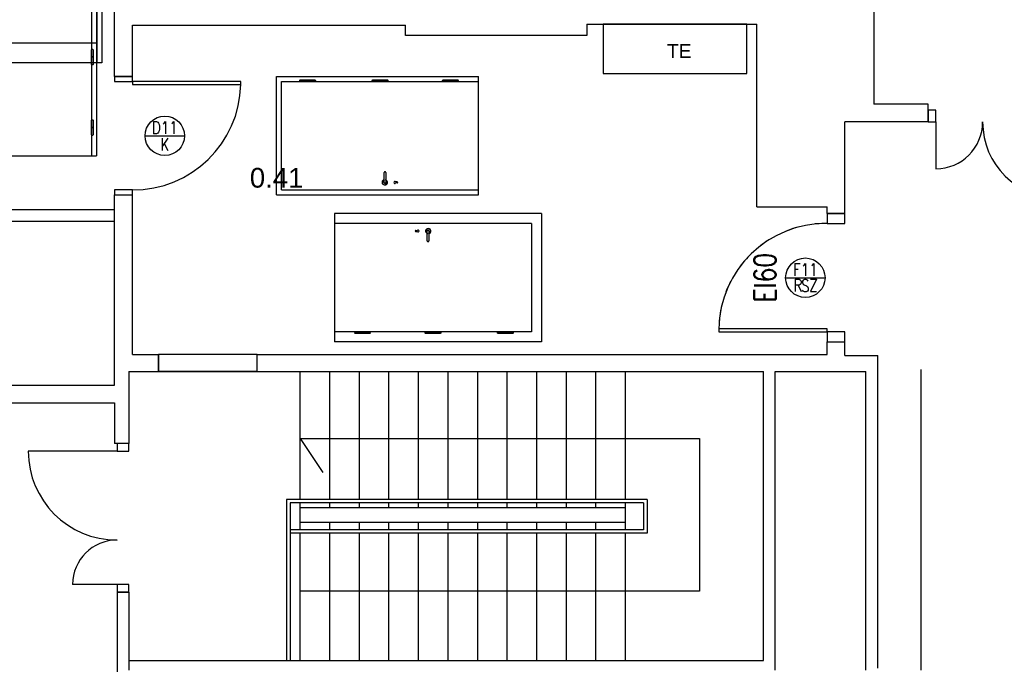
# Model space of a CAD drawing. Header units: millimetres. Extents: x 44889 to 52866, y -11417 to -4315.
# Tile 56 of 74: x 50444 to 50943, y -7603 to -7276. Entities that reach past the tile are written whole.
import ezdxf

# ---------------------------------------------------------------- set-up
doc = ezdxf.new("R2010")
doc.units = ezdxf.units.MM
doc.linetypes.add('Zestawienia drzwi i okien$0$ACAD_ISO03W100', pattern=[30, 12, -18])
for name, color, linetype in [('Podkład', 9, 'Continuous'), ('Zestawienia drzwi i okien$0$+ stolarka przekrój', 251, 'Continuous'), ('Zestawienia drzwi i okien$0$^ opisy p.poż.', 251, 'Continuous')]:
    doc.layers.add(name, color=color, linetype=linetype)
doc.layers.add('Zestawienia drzwi i okien$0$+ stolarka widok', color=251, linetype='Continuous', plot=False)
doc.layers.add('Zestawienia drzwi i okien$0$^ dymoszczelne', color=251, linetype='Continuous', lineweight=25)
doc.layers.add('Zestawienia drzwi i okien$0$^ elektryczne', color=251, linetype='Continuous', lineweight=25)
doc.layers.add('Zestawienia drzwi i okien$0$^ opis stolarki', color=251, linetype='Continuous', lineweight=25, plot=False)
doc.styles.get("Standard").update_dxf_attribs({"font": 'arial.ttf', "height": 15})
doc.styles.add('Zestawienia drzwi i okien$0$anka1', font='romans.shx', dxfattribs={"width": 0.8})

# ---------------------------------------------------------------- blocks, each defined once
blk = doc.blocks.new('*U15974')
at = {"layer": 'Zestawienia drzwi i okien$0$+ stolarka przekrój'}
for points in [[(-60, -5), (-55, -5), (-55, 13), (-60, 13)], [(55, -5), (60, -5), (60, 13), (55, 13)], [(52, -115), (55, -115), (55, -5), (52, -5)]]:
    blk.add_lwpolyline(points, close=True, dxfattribs=at)
blk.add_arc((54.18, -5.79), 109.18, 179.58636, 268.85557, dxfattribs=at)
at = {"layer": 'Zestawienia drzwi i okien$0$+ stolarka widok'}
for p, q in [((-60, -151.28), (-60, -356.28)), ((-60, -151.28), (60, -151.28)), ((-55, -156.28), (-55, -356.28)), ((-55, -156.28), (55, -156.28)), ((55, -156.28), (55, -356.28)), ((60, -151.28), (60, -356.28)), ((56.6, -182.58), (55, -182.58)), ((56.6, -182.98), (55, -182.98)), ((56.6, -256.08), (55, -256.08)), ((56.6, -256.48), (55, -256.48)), ((-47.87, -273.78), (-47.87, -272.15)), ((-46.87, -273.78), (-46.87, -272.15)), ((56.6, -327.58), (55, -327.58)), ((56.6, -327.98), (55, -327.98)), ((-60, -356.28), (60, -356.28))]:
    blk.add_line(p, q, dxfattribs=at)
for points in [[(55.8, -190.78), (55.8, -190.78, -0.414214), (55, -189.98), (55, -175.58, -0.414214), (55.8, -174.78), (55.8, -174.78, -0.414214), (56.6, -175.58), (56.6, -189.98, -0.414214)], [(55.8, -264.28), (55.8, -264.28, -0.414214), (55, -263.48), (55, -249.08, -0.414214), (55.8, -248.28), (55.8, -248.28, -0.414214), (56.6, -249.08), (56.6, -263.48, -0.414214)], [(55.8, -335.78), (55.8, -335.78, -0.414214), (55, -334.98), (55, -320.58, -0.414214), (55.8, -319.78), (55.8, -319.78, -0.414214), (56.6, -320.58), (56.6, -334.98, -0.414214)]]:
    blk.add_lwpolyline(points, format="xyb", close=True, dxfattribs=at)
for points in [[(-47.37, -260.43), (-37.37, -260.43)], [(-37.37, -262.14), (-47.37, -262.14)]]:
    blk.add_lwpolyline(points, dxfattribs=at)
for centre, radius, start, end in [((-47.37, -261.28), 2.5, 19.95019, 340.04981), ((-47.16, -260.78), 2.5, 19.95019, 340.04981), ((-47.37, -261.28), 0.853, 90, 270), ((-37.37, -261.28), 0.853, 270, 90), ((-47.37, -271.28), 1, 300, 240), ((-47.37, -273.78), 0.5, 180, 0)]:
    blk.add_arc(centre, radius, start, end, dxfattribs=at)
at = {"layer": 'Zestawienia drzwi i okien$0$^ opis stolarki'}
blk.add_line((0, -17.83), (0, -57.83), dxfattribs=at)
blk.add_circle((0, -37.83), 20, dxfattribs=at)
at = {"layer": 'Zestawienia drzwi i okien$0$^ opis stolarki', "ltscale": 0.1, "char_height": 12.5, "attachment_point": 5, "rotation": 270, "style": 'Zestawienia drzwi i okien$0$anka1'}
for s, insert in [('D11', (8.24, -37.83)), ('K', (-8.87, -37.83))]:
    blk.add_mtext(s, dxfattribs=dict(at, insert=insert))
blk = doc.blocks.new('*U15975')
at = {"layer": 'Zestawienia drzwi i okien$0$+ stolarka przekrój'}
for points in [[(-60, -5), (-55, -5), (-55, 13), (-60, 13)], [(55, -5), (60, -5), (60, 13), (55, 13)], [(52, -115), (55, -115), (55, -5), (52, -5)]]:
    blk.add_lwpolyline(points, close=True, dxfattribs=at)
blk.add_arc((54.18, -5.79), 109.18, 179.58636, 268.85557, dxfattribs=at)
at = {"layer": 'Zestawienia drzwi i okien$0$+ stolarka widok'}
for p, q in [((-60, -151.28), (-60, -356.28)), ((-60, -151.28), (60, -151.28)), ((-55, -156.28), (-55, -356.28)), ((-55, -156.28), (55, -156.28)), ((55, -156.28), (55, -356.28)), ((60, -151.28), (60, -356.28)), ((56.6, -182.58), (55, -182.58)), ((56.6, -182.98), (55, -182.98)), ((56.6, -256.08), (55, -256.08)), ((56.6, -256.48), (55, -256.48)), ((-47.87, -273.78), (-47.87, -272.15)), ((-46.87, -273.78), (-46.87, -272.15)), ((56.6, -327.58), (55, -327.58)), ((56.6, -327.98), (55, -327.98)), ((-60, -356.28), (60, -356.28))]:
    blk.add_line(p, q, dxfattribs=at)
for points in [[(55.8, -190.78), (55.8, -190.78, -0.414214), (55, -189.98), (55, -175.58, -0.414214), (55.8, -174.78), (55.8, -174.78, -0.414214), (56.6, -175.58), (56.6, -189.98, -0.414214)], [(55.8, -264.28), (55.8, -264.28, -0.414214), (55, -263.48), (55, -249.08, -0.414214), (55.8, -248.28), (55.8, -248.28, -0.414214), (56.6, -249.08), (56.6, -263.48, -0.414214)], [(55.8, -335.78), (55.8, -335.78, -0.414214), (55, -334.98), (55, -320.58, -0.414214), (55.8, -319.78), (55.8, -319.78, -0.414214), (56.6, -320.58), (56.6, -334.98, -0.414214)]]:
    blk.add_lwpolyline(points, format="xyb", close=True, dxfattribs=at)
for points in [[(-47.37, -260.43), (-37.37, -260.43)], [(-37.37, -262.14), (-47.37, -262.14)]]:
    blk.add_lwpolyline(points, dxfattribs=at)
for centre, radius, start, end in [((-47.37, -261.28), 2.5, 19.95019, 340.04981), ((-47.16, -260.78), 2.5, 19.95019, 340.04981), ((-47.37, -261.28), 0.853, 90, 270), ((-37.37, -261.28), 0.853, 270, 90), ((-47.37, -271.28), 1, 300, 240), ((-47.37, -273.78), 0.5, 180, 0)]:
    blk.add_arc(centre, radius, start, end, dxfattribs=at)
at = {"layer": 'Zestawienia drzwi i okien$0$^ opis stolarki'}
blk.add_line((-20, -37.83), (20, -37.83), dxfattribs=at)
blk.add_circle((0, -37.83), 20, dxfattribs=at)
at = {"layer": 'Zestawienia drzwi i okien$0$^ opis stolarki', "ltscale": 0.1, "char_height": 12.5, "attachment_point": 5, "style": 'Zestawienia drzwi i okien$0$anka1'}
for s, insert in [('D11', (0, -29.58)), ('K', (0, -46.7))]:
    blk.add_mtext(s, dxfattribs=dict(at, insert=insert))
blk = doc.blocks.new('*U16012')
at = {"layer": 'Zestawienia drzwi i okien$0$+ stolarka przekrój', "linetype": 'Zestawienia drzwi i okien$0$ACAD_ISO03W100'}
blk.add_line((55, -115), (55, -5), dxfattribs=at)
at = {"layer": 'Zestawienia drzwi i okien$0$+ stolarka przekrój'}
for points in [[(-65, -5), (-55, -5), (-55, 13), (-65, 13)], [(55, -5), (65, -5), (65, 13), (55, 13)], [(52, -115), (55, -115), (55, -5), (52, -5)]]:
    blk.add_lwpolyline(points, close=True, dxfattribs=at)
blk.add_arc((53.63, -6.33), 108.64, 179.30082, 269.14111, dxfattribs=at)
at = {"layer": 'Zestawienia drzwi i okien$0$+ stolarka przekrój', "linetype": 'Zestawienia drzwi i okien$0$ACAD_ISO03W100'}
blk.add_arc((53.7, -6.3), 108.71, 179.31738, 270.68262, dxfattribs=at)
at = {"layer": 'Zestawienia drzwi i okien$0$+ stolarka widok'}
for p, q in [((-65, -295), (-65, -505)), ((-65, -295), (65, -295)), ((65, -295), (65, -505)), ((-55, -305), (-55, -505)), ((-55, -305), (55, -305)), ((55, -305), (55, -505)), ((56.6, -331.3), (55, -331.3)), ((56.6, -331.7), (55, -331.7)), ((56.6, -404.8), (55, -404.8)), ((56.6, -405.2), (55, -405.2)), ((-47.87, -422.5), (-47.87, -420.87)), ((-46.87, -422.5), (-46.87, -420.87)), ((56.6, -476.3), (55, -476.3)), ((56.6, -476.7), (55, -476.7)), ((-65, -505), (65, -505))]:
    blk.add_line(p, q, dxfattribs=at)
for points in [[(55.8, -339.5), (55.8, -339.5, -0.414214), (55, -338.7), (55, -324.3, -0.414214), (55.8, -323.5), (55.8, -323.5, -0.414214), (56.6, -324.3), (56.6, -338.7, -0.414214)], [(55.8, -413), (55.8, -413, -0.414214), (55, -412.2), (55, -397.8, -0.414214), (55.8, -397), (55.8, -397, -0.414214), (56.6, -397.8), (56.6, -412.2, -0.414214)], [(55.8, -484.5), (55.8, -484.5, -0.414214), (55, -483.7), (55, -469.3, -0.414214), (55.8, -468.5), (55.8, -468.5, -0.414214), (56.6, -469.3), (56.6, -483.7, -0.414214)]]:
    blk.add_lwpolyline(points, format="xyb", close=True, dxfattribs=at)
for points in [[(-47.37, -409.15), (-37.37, -409.15)], [(-37.37, -410.85), (-47.37, -410.85)]]:
    blk.add_lwpolyline(points, dxfattribs=at)
for centre, radius, start, end in [((-47.37, -410), 2.5, 19.95019, 340.04981), ((-47.16, -409.5), 2.5, 19.95019, 340.04981), ((-47.37, -410), 0.853, 90, 270), ((-37.37, -410), 0.853, 270, 90), ((-47.37, -420), 1, 300, 240), ((-47.37, -422.5), 0.5, 180, 0)]:
    blk.add_arc(centre, radius, start, end, dxfattribs=at)
at = {"layer": 'Zestawienia drzwi i okien$0$^ elektryczne', "ltscale": 0.1}
blk.add_line((0, -47.1), (0, -7.1), dxfattribs=at)
blk.add_circle((0, -27.1), 20, dxfattribs=at)
at = {"layer": 'Zestawienia drzwi i okien$0$^ elektryczne', "ltscale": 0.1, "insert": (7.8, -26.84), "char_height": 12.5, "attachment_point": 5, "rotation": 90, "style": 'Zestawienia drzwi i okien$0$anka1'}
blk.add_mtext('R Z', dxfattribs=at)
at = {"layer": 'Zestawienia drzwi i okien$0$^ opis stolarki', "ltscale": 0.1, "char_height": 12.5, "attachment_point": 5, "rotation": 90, "style": 'Zestawienia drzwi i okien$0$anka1'}
for s, insert in [('F11', (-8.24, -27.1)), ('S', (8.05, -27.1))]:
    blk.add_mtext(s, dxfattribs=dict(at, insert=insert))
at = {"layer": 'Zestawienia drzwi i okien$0$^ opisy p.poż.', "ltscale": 0.1, "insert": (0, -68.16), "char_height": 22, "attachment_point": 5, "rotation": 180, "style": 'Zestawienia drzwi i okien$0$anka1'}
blk.add_mtext('EI60', dxfattribs=at)
blk = doc.blocks.new('*U16223')
at = {"layer": 'Zestawienia drzwi i okien$0$+ stolarka przekrój'}
for points in [[(-55, -5), (-60, -5), (-60, 7), (-55, 7)], [(60, -5), (55, -5), (55, 7), (60, 7)], [(-52, -115), (-55, -115), (-55, -5), (-52, -5)]]:
    blk.add_lwpolyline(points, close=True, dxfattribs=at)
blk.add_arc((-54.18, -5.79), 109.18, 271.14443, 0.41364, dxfattribs=at)
at = {"layer": 'Zestawienia drzwi i okien$0$+ stolarka widok'}
for p, q in [((-60, -300), (-60, -505)), ((60, -300), (-60, -300)), ((-55, -305), (-55, -505)), ((55, -305), (-55, -305)), ((55, -305), (55, -505)), ((60, -300), (60, -505)), ((-56.6, -331.3), (-55, -331.3)), ((-56.6, -331.7), (-55, -331.7)), ((-56.6, -404.8), (-55, -404.8)), ((-56.6, -405.2), (-55, -405.2)), ((46.87, -422.5), (46.87, -420.87)), ((47.87, -422.5), (47.87, -420.87)), ((-56.6, -476.3), (-55, -476.3)), ((-56.6, -476.7), (-55, -476.7)), ((55, -485), (-55, -485)), ((60, -505), (-60, -505))]:
    blk.add_line(p, q, dxfattribs=at)
for points in [[(-55.8, -339.5), (-55.8, -339.5, 0.414214), (-55, -338.7), (-55, -324.3, 0.414214), (-55.8, -323.5), (-55.8, -323.5, 0.414214), (-56.6, -324.3), (-56.6, -338.7, 0.414214)], [(-55.8, -413), (-55.8, -413, 0.414214), (-55, -412.2), (-55, -397.8, 0.414214), (-55.8, -397), (-55.8, -397, 0.414214), (-56.6, -397.8), (-56.6, -412.2, 0.414214)], [(-55.8, -484.5), (-55.8, -484.5, 0.414214), (-55, -483.7), (-55, -469.3, 0.414214), (-55.8, -468.5), (-55.8, -468.5, 0.414214), (-56.6, -469.3), (-56.6, -483.7, 0.414214)]]:
    blk.add_lwpolyline(points, format="xyb", close=True, dxfattribs=at)
for points in [[(47.37, -409.15), (37.37, -409.15)], [(37.37, -410.85), (47.37, -410.85)]]:
    blk.add_lwpolyline(points, dxfattribs=at)
for centre, radius, start, end in [((37.37, -410), 0.853, 90, 270), ((47.16, -409.5), 2.5, 199.95019, 160.04981), ((47.37, -410), 2.5, 199.95019, 160.04981), ((47.37, -410), 0.853, 270, 90), ((47.37, -420), 1, 300, 240), ((47.37, -422.5), 0.5, 180, 0)]:
    blk.add_arc(centre, radius, start, end, dxfattribs=at)
at = {"layer": 'Zestawienia drzwi i okien$0$^ dymoszczelne', "ltscale": 0.1}
blk.add_line((-20, -42.83), (20, -42.83), dxfattribs=at)
blk.add_circle((0, -42.83), 20, dxfattribs=at)
at = {"layer": 'Zestawienia drzwi i okien$0$^ dymoszczelne', "ltscale": 0.1, "insert": (-5.12, -50.74), "char_height": 12.5, "attachment_point": 5, "line_spacing_factor": 0.8, "style": 'Zestawienia drzwi i okien$0$anka1'}
blk.add_mtext('D', dxfattribs=at)
at = {"layer": 'Zestawienia drzwi i okien$0$^ opis stolarki', "ltscale": 0.1, "char_height": 12.5, "attachment_point": 5, "line_spacing_factor": 0.8, "style": 'Zestawienia drzwi i okien$0$anka1'}
for s, insert in [('D11', (0, -34.63)), ('K', (6.17, -50.79))]:
    blk.add_mtext(s, dxfattribs=dict(at, insert=insert))

msp = doc.modelspace()

# ---------------------------------------------------------------- linework, layer by layer
at = {"layer": 'Podkład'}
for p, q in [((50877.02, -6947.63), (50877.02, -7319.13)), ((50491.83, -7305.13), (50491.83, -7239.4)), ((50731.33, -7278.61), (50817.66, -7278.61)), ((50731.33, -7278.61), (50731.33, -7284.37)), ((50817.58, -7371.11), (50817.66, -7278.61)), ((50500.83, -7305.13), (50500.83, -7279.11)), ((50500.83, -7279.11), (50639.33, -7279.11)), ((50639.33, -7284.37), (50639.33, -7279.11)), ((50731.33, -7284.37), (50639.33, -7284.37)), ((50491.83, -7305.13), (50500.83, -7305.13)), ((50904.52, -7319.13), (50877.02, -7319.13)), ((50904.52, -7328.13), (50904.52, -7319.13)), ((50862.33, -7374.61), (50862.33, -7328.13)), ((50904.52, -7328.13), (50862.33, -7328.13)), ((50908.52, -7328.13), (50908.52, -7351.84)), ((50491.83, -7461.61), (50491.83, -7365.11)), ((50491.83, -7365.11), (50500.83, -7365.11)), ((50500.83, -7446.11), (50500.83, -7365.11)), ((50491.83, -7372.63), (50405.31, -7372.63)), ((50817.58, -7371.11), (50853.33, -7371.11)), ((50817.58, -7371.11), (50853.33, -7371.11)), ((50853.33, -7374.61), (50853.33, -7371.11)), ((50491.83, -7378.63), (50407.79, -7378.63)), ((50853.33, -7374.61), (50862.33, -7374.61)), ((50853.33, -7446.11), (50853.33, -7439.61)), ((50853.33, -7439.61), (50862.33, -7439.61)), ((50862.33, -7446.63), (50862.33, -7439.61)), ((50500.83, -7446.11), (50514.08, -7446.11)), ((50514.08, -7454.63), (50514.08, -7446.11)), ((50564.08, -7446.11), (50514.08, -7446.11)), ((50564.08, -7454.63), (50564.08, -7446.11)), ((50564.08, -7446.11), (50853.33, -7446.11)), ((50862.33, -7446.63), (50879.02, -7446.63)), ((50879.02, -7605.13), (50879.02, -7446.63)), ((50499.02, -7454.63), (50499.02, -7491.13)), ((50499.02, -7454.63), (50514.08, -7454.63)), ((50564.08, -7454.63), (50514.08, -7454.63)), ((50564.08, -7454.63), (50821.02, -7454.63)), ((50586.02, -7519.63), (50586.02, -7454.63)), ((50601.02, -7519.63), (50601.02, -7454.63)), ((50616.02, -7519.63), (50616.02, -7454.63)), ((50631.02, -7519.63), (50631.02, -7454.63)), ((50646.02, -7519.63), (50646.02, -7454.63)), ((50661.02, -7519.63), (50661.02, -7454.63)), ((50676.02, -7519.63), (50676.02, -7454.63)), ((50691.02, -7519.63), (50691.02, -7454.63)), ((50706.02, -7519.63), (50706.02, -7454.63)), ((50721.02, -7519.63), (50721.02, -7454.63)), ((50736.02, -7519.63), (50736.02, -7454.63)), ((50751.02, -7519.63), (50751.02, -7454.63)), ((50751.02, -7519.63), (50751.02, -7454.63)), ((50821.02, -7601.13), (50821.02, -7454.63)), ((50827.02, -7454.63), (50873.02, -7454.63)), ((50827.02, -7606.13), (50827.02, -7454.63)), ((50873.02, -7606.13), (50873.02, -7454.63)), ((50331.83, -7461.61), (50491.83, -7461.61)), ((50213.08, -7470.61), (50491.83, -7470.61)), ((50491.83, -7470.61), (50491.83, -7491.13)), ((50586.02, -7488.63), (50788.51, -7488.63)), ((50586.02, -7488.63), (50597.52, -7505.81)), ((50788.51, -7488.63), (50788.51, -7566.13)), ((50499.02, -7491.13), (50491.83, -7491.13)), ((50499.02, -7491.13), (50493.02, -7491.13)), ((50499.02, -7491.13), (50493.02, -7491.13)), ((50493.02, -7495.13), (50448.02, -7495.13)), ((50762.02, -7519.63), (50579.02, -7519.63)), ((50579.02, -7519.63), (50579.02, -7601.13)), ((50760.14, -7521.33), (50580.89, -7521.33)), ((50580.89, -7521.33), (50580.89, -7601.13)), ((50586.02, -7534.92), (50586.02, -7521.33)), ((50586.02, -7523.63), (50751.02, -7523.63)), ((50601.02, -7523.63), (50601.02, -7521.33)), ((50616.02, -7523.63), (50616.02, -7521.33)), ((50631.02, -7523.63), (50631.02, -7521.33)), ((50646.02, -7523.63), (50646.02, -7521.33)), ((50661.02, -7523.63), (50661.02, -7521.33)), ((50676.02, -7523.63), (50676.02, -7521.33)), ((50691.02, -7523.63), (50691.02, -7521.33)), ((50706.02, -7523.63), (50706.02, -7521.33)), ((50721.02, -7523.63), (50721.02, -7521.33)), ((50736.02, -7523.63), (50736.02, -7521.33)), ((50751.02, -7534.92), (50751.02, -7521.33)), ((50751.02, -7534.92), (50751.02, -7521.33)), ((50760.14, -7521.33), (50760.14, -7534.92)), ((50762.02, -7519.63), (50762.02, -7536.62)), ((50586.02, -7531.13), (50751.02, -7531.13)), ((50601.02, -7534.92), (50601.02, -7531.13)), ((50616.02, -7534.92), (50616.02, -7531.13)), ((50631.02, -7534.92), (50631.02, -7531.13)), ((50646.02, -7534.92), (50646.02, -7531.13)), ((50661.02, -7534.92), (50661.02, -7531.13)), ((50676.02, -7534.92), (50676.02, -7531.13)), ((50691.02, -7534.92), (50691.02, -7531.13)), ((50706.02, -7534.92), (50706.02, -7531.13)), ((50721.02, -7534.92), (50721.02, -7531.13)), ((50736.02, -7534.92), (50736.02, -7531.13)), ((50760.14, -7534.92), (50580.89, -7534.92)), ((50762.02, -7536.62), (50580.89, -7536.62)), ((50586.02, -7601.13), (50586.02, -7536.62)), ((50601.02, -7601.13), (50601.02, -7536.62)), ((50616.02, -7601.13), (50616.02, -7536.62)), ((50631.02, -7601.13), (50631.02, -7536.62)), ((50646.02, -7601.13), (50646.02, -7536.62)), ((50661.02, -7601.13), (50661.02, -7536.62)), ((50676.02, -7601.13), (50676.02, -7536.62)), ((50691.02, -7601.13), (50691.02, -7536.62)), ((50706.02, -7601.13), (50706.02, -7536.62)), ((50721.02, -7601.13), (50721.02, -7536.62)), ((50736.02, -7601.13), (50736.02, -7536.62)), ((50751.02, -7601.13), (50751.02, -7536.62)), ((50751.02, -7601.13), (50751.02, -7536.62)), ((50493.02, -7562.63), (50470.52, -7562.63)), ((50499.02, -7566.63), (50493.02, -7566.63)), ((50493.02, -7566.63), (50493.02, -7626.13)), ((50499.02, -7566.63), (50499.02, -7606.13)), ((50788.51, -7566.13), (50586.02, -7566.13)), ((50499.02, -7601.13), (50821.02, -7601.13))]:
    msp.add_line(p, q, dxfattribs=at)
for points in [[(50812.66, -7303.61), (50812.66, -7278.61), (50739.66, -7278.61), (50739.66, -7303.61)], [(50908.52, -7322.13), (50904.52, -7322.13), (50904.52, -7328.13), (50908.52, -7328.13)], [(50514.08, -7454.63), (50564.08, -7454.63), (50564.08, -7446.11), (50514.08, -7446.11)], [(50493.02, -7491.13), (50493.02, -7495.13), (50499.02, -7495.13), (50499.02, -7491.13)], [(50493.02, -7562.63), (50493.02, -7566.63), (50499.02, -7566.63), (50499.02, -7562.63)]]:
    msp.add_lwpolyline(points, close=True, dxfattribs=at)
msp.add_lwpolyline([(50901.02, -7606.13), (50901.02, -7453.63)], dxfattribs=at)
for centre, radius, start, end in [((50908.52, -7328.13), 23.72, 270, 0), ((50971.02, -7328.13), 38.78, 180, 270), ((50493.02, -7495.13), 45, 180, 270), ((50493.02, -7562.63), 22.5, 90, 180)]:
    msp.add_arc(centre, radius, start, end, dxfattribs=at)

# ---------------------------------------------------------------- block references
at = {"layer": 'Podkład', "xscale": 0.5, "yscale": 0.5, "zscale": 0.5}
for name, p in [('*U16223', (50455.27, -7045.63)), ('*U15975', (50452.58, -7167.11))]:
    msp.add_blockref(name, p, dxfattribs=at)
for name, p, rotation in [('*U15974', (50498.33, -7335.13), 90), ('*U16012', (50855.83, -7407.11), 270)]:
    msp.add_blockref(name, p, dxfattribs=dict(at, rotation=rotation))

# ---------------------------------------------------------------- texts
at = {"layer": 'Podkład', "attachment_point": 5}
for s, insert, char_height in [('TE', (50778.31, -7292.18), 7), ('0.41', (50574.02, -7356.52), 10)]:
    msp.add_mtext(s, dxfattribs=dict(at, insert=insert, char_height=char_height))

doc.saveas('drawing.dxf')
